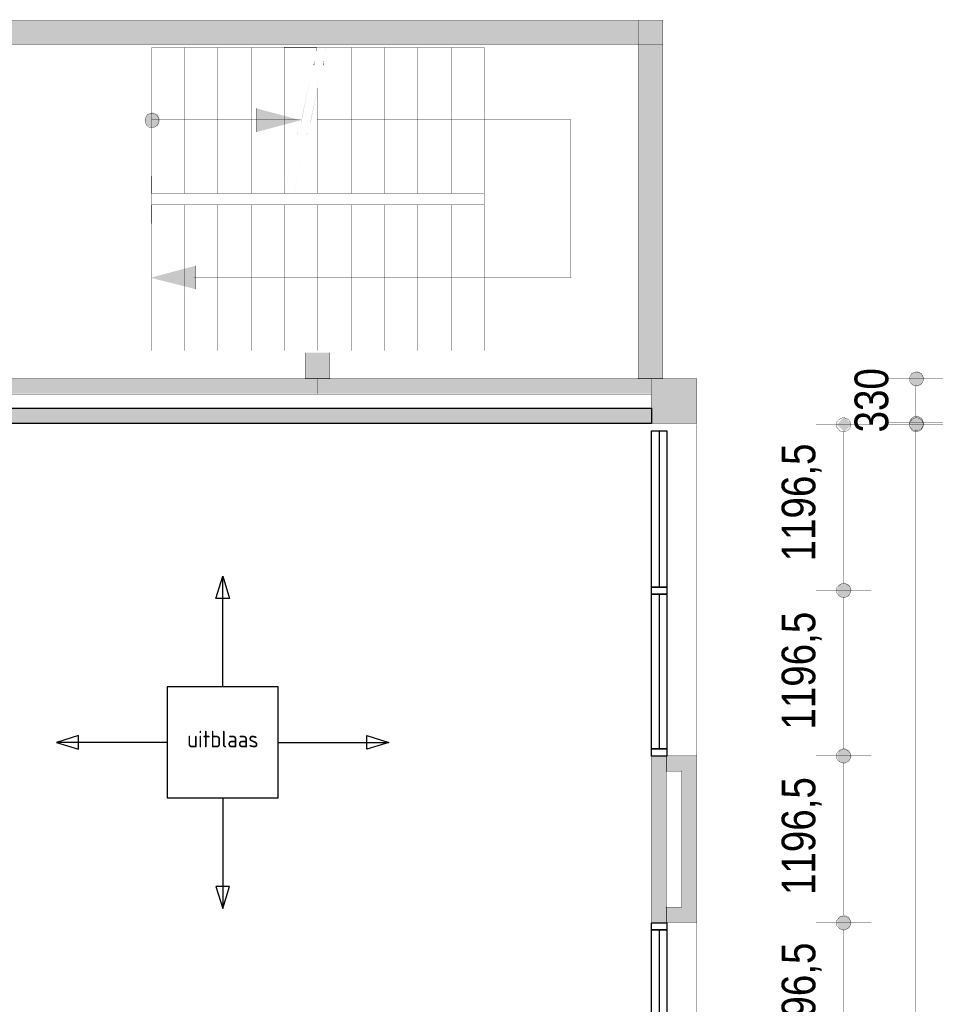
# Model space of a CAD drawing. Header units: millimetres. Extents: x 261 to 80476, y 988 to 41725.
# Tile 19 of 19: x 73819 to 80476, y 34629 to 41725. Entities that reach past the tile are written whole.
import ezdxf

# ---------------------------------------------------------------- set-up
doc = ezdxf.new("R2010")
doc.units = ezdxf.units.MM
doc.linetypes.add('ACAD_ISO02W100', pattern=[15, 12, -3])
for name, color, linetype in [('balken', 1, 'ACAD_ISO02W100'), ('H', 7, 'Continuous'), ('P', 7, 'Continuous'), ('T', 7, 'Continuous'), ('ventilatieopening', 3, 'Continuous')]:
    doc.layers.add(name, color=color, linetype=linetype)

# ---------------------------------------------------------------- blocks, each defined once
blk = doc.blocks.new('airco')
at = {"layer": 'ventilatieopening'}
for p, q in [((400, 800), (400, 1597.2)), ((0, 400), (-797.2, 400)), ((800, 400), (1597.2, 400)), ((400, 0), (400, -797.2))]:
    blk.add_line(p, q, dxfattribs=at)
for points in [[(400, 1597.2), (449.5, 1438.2), (350.5, 1438.2)], [(800, 800), (0, 800), (0, 0), (800, 0)], [(-797.2, 400), (-638.2, 350.5), (-638.2, 449.5)], [(1597.2, 400), (1438.2, 350.5), (1438.2, 449.5)], [(400, -797.2), (449.5, -638.2), (350.5, -638.2)]]:
    blk.add_lwpolyline(points, close=True, dxfattribs=at)
at = {"layer": 'balken', "insert": (143.8, 484.1), "char_height": 120, "width": 2608.178, "attachment_point": 1}
blk.add_mtext('{\\Fisocp|c0;uitblaas}', dxfattribs=at)

msp = doc.modelspace()

# ---------------------------------------------------------------- hatches: boundary and pattern name
msp.add_hatch(color=256).paths.add_polyline_path([(72377.1, 38926.1), (78372, 38926.1), (78372, 38815.8), (72377.1, 38815.8)])
at = {"layer": 'H', "linetype": 'Continuous'}
for points in [[(78454.1, 41545.9), (78454.1, 41720.5), (71076.2, 41720.5), (71076.2, 41545.9), (78454.1, 41545.9), (78454.1, 41545.9)], [(78275.8, 39140.1), (78275.8, 41720.5), (78454.1, 41720.5), (78454.1, 39140.1), (78275.8, 39140.1), (78275.8, 39140.1)], [(75962.6, 41528.1), (75959.2, 41499.6), (75955.5, 41503.1), (75962.6, 41528.1)], [(76030.5, 41528.1), (76023.2, 41499.6), (76023.2, 41503.1), (76030.5, 41528.1)], [(75944.8, 41435.4), (75941.4, 41396.2), (75937.7, 41399.8), (75944.8, 41435.4)], [(76012.5, 41435.4), (76009.1, 41396.2), (76005.4, 41399.8), (76012.5, 41435.4)], [(75912.9, 41307.1), (75848.6, 40982.8), (75845, 40986.4), (75912.9, 41307.1)], [(75980.6, 41307.1), (75916.3, 40982.8), (75912.9, 40986.4), (75980.6, 41307.1)], [(74832.8, 41000.5), (74815.1, 40961.3), (74772.2, 40947.2), (74736.7, 40961.3), (74718.7, 41000.5), (74736.7, 41043.4), (74772.2, 41057.7), (74815.1, 41043.4), (74832.8, 41000.5), (74832.8, 41000.5), (74832.8, 41000.5)], [(75845, 41000.5), (75524.3, 40918.7), (75524.3, 41086.2), (75845, 41000.5), (75845, 41000.5)], [(75524.3, 41086.2), (75848.6, 41000.5), (75524.3, 41086.2), (75524.3, 41086.2)], [(75845, 41000.5), (75524.3, 40915.1), (75524.3, 40918.7), (75845, 41000.5)], [(75827.2, 40925.8), (75820.1, 40890), (75820.1, 40893.6), (75827.2, 40925.8)], [(75894.9, 40925.8), (75887.8, 40890), (75887.8, 40893.6), (75894.9, 40925.8)], [(75795.1, 40790.4), (75727.4, 40473.1), (75727.4, 40476.6), (75795.1, 40790.4)], [(75863, 40790.4), (75795.1, 40473.1), (75795.1, 40476.6), (75863, 40790.4)], [(74768.6, 39867.2), (75089.5, 39952.6), (75089.5, 39781.7), (74768.6, 39867.2), (74768.6, 39867.2)], [(75089.5, 39952.6), (74772.2, 39863.5), (74768.6, 39867.2), (75089.5, 39952.6)], [(74768.6, 39867.2), (75093.1, 39781.7), (74768.6, 39863.5), (74768.6, 39867.2)], [(76055.3, 39140.1), (76055.3, 39325.4), (75877.1, 39325.4), (75877.1, 39140.1), (76055.3, 39140.1), (76055.3, 39140.1)], [(80339.8, 39140.1), (80322, 39097.3), (80286.2, 39079.5), (80247, 39097.3), (80232.9, 39140.1), (80247, 39175.7), (80286.2, 39193.5), (80322, 39175.7), (80339.8, 39140.1), (80339.8, 39140.1), (80339.8, 39140.1)], [(73567.5, 39140.1), (75962.6, 39140.1), (75962.6, 39029.6), (73567.5, 39029.6), (73567.5, 39140.1)], [(75962.6, 39140.1), (78368.6, 39140.1), (78368.6, 39029.6), (75962.6, 39029.6), (75962.6, 39140.1)], [(78368.6, 39140.1), (78700, 39140.1), (78700, 38815.8), (78368.6, 38815.8), (78368.6, 39140.1)], [(79815.8, 38808.5), (79762.5, 38755.2), (79708.9, 38808.5), (79762.5, 38862.1), (79815.8, 38808.5), (79815.8, 38808.5), (79815.8, 38808.5)], [(80339.8, 38819.2), (80322, 38776.6), (80286.2, 38758.6), (80247, 38776.6), (80232.9, 38819.2), (80247, 38855), (80286.2, 38872.8), (80322, 38855), (80339.8, 38819.2), (80339.8, 38819.2), (80339.8, 38819.2)], [(80339.8, 38808.5), (80286.2, 38755.2), (80232.9, 38808.5), (80286.2, 38862.1), (80339.8, 38808.5), (80339.8, 38808.5), (80339.8, 38808.5)], [(79815.8, 37614.5), (79798, 37571.9), (79762.5, 37557.5), (79723, 37571.9), (79708.9, 37614.5), (79723, 37653.7), (79762.5, 37668.1), (79798, 37653.7), (79815.8, 37614.5), (79815.8, 37614.5), (79815.8, 37614.5)], [(79815.8, 37614.5), (79798, 37571.9), (79762.5, 37557.5), (79723, 37571.9), (79708.9, 37614.5), (79723, 37653.7), (79762.5, 37668.1), (79798, 37653.7), (79815.8, 37614.5), (79815.8, 37614.5), (79815.8, 37614.5)], [(79815.8, 36417.1), (79798, 36381.3), (79762.5, 36363.5), (79723, 36381.3), (79708.9, 36417.1), (79723, 36459.7), (79762.5, 36477.7), (79798, 36459.7), (79815.8, 36417.1), (79815.8, 36417.1), (79815.8, 36417.1)], [(79815.8, 36417.1), (79798, 36381.3), (79762.5, 36363.5), (79723, 36381.3), (79708.9, 36417.1), (79723, 36459.7), (79762.5, 36477.7), (79798, 36459.7), (79815.8, 36417.1), (79815.8, 36417.1), (79815.8, 36417.1)], [(78368.6, 36420.5), (78479.1, 36420.5), (78479.1, 35219.4), (78368.6, 35219.4), (78368.6, 36420.5)], [(78479.1, 36310.2), (78479.1, 36420.5), (78700, 36420.5), (78700, 35219.4), (78479.1, 35219.4), (78479.1, 35330), (78589.4, 35330), (78589.4, 36310.2), (78479.1, 36310.2), (78479.1, 36310.2)], [(79815.8, 35215.8), (79798, 35176.6), (79762.5, 35162.5), (79723, 35176.6), (79708.9, 35215.8), (79723, 35258.6), (79762.5, 35273), (79798, 35258.6), (79815.8, 35215.8), (79815.8, 35215.8), (79815.8, 35215.8)], [(79815.8, 35215.8), (79798, 35176.6), (79762.5, 35162.5), (79723, 35176.6), (79708.9, 35215.8), (79723, 35258.6), (79762.5, 35273), (79798, 35258.6), (79815.8, 35215.8), (79815.8, 35215.8), (79815.8, 35215.8)]]:
    msp.add_hatch(color=256, dxfattribs=at).paths.add_polyline_path(points)

# ---------------------------------------------------------------- linework, layer by layer
msp.add_lwpolyline([(72377.1, 38926.1), (78372, 38926.1), (78372, 38815.8), (72377.1, 38815.8)], close=True)
at = {"layer": 'P', "const_width": 2.22}
for points in [[(71076.2, 41720.5), (78454.1, 41720.5)], [(78272.2, 41720.5), (78454.1, 41720.5)], [(78275.8, 41724.1), (78275.8, 39136.5)], [(78454.1, 41724.1), (78454.1, 41542.3)], [(78454.1, 41724.1), (78454.1, 39136.5)], [(71076.2, 41545.9), (78454.1, 41545.9)], [(74772.2, 41524.5), (77167.3, 41524.5), (77167.3, 40473.1), (74772.2, 40473.1), (74772.2, 41524.5)], [(74772.2, 41524.5), (75007.4, 41524.5), (75007.4, 40473.1), (74772.2, 40473.1), (74772.2, 41524.5)], [(75007.4, 41524.5), (75246.3, 41524.5), (75246.3, 40473.1), (75007.4, 40473.1), (75007.4, 41524.5)], [(75246.3, 41524.5), (75492.2, 41524.5), (75492.2, 40473.1), (75246.3, 40473.1), (75246.3, 41524.5)], [(75492.2, 41524.5), (75727.4, 41524.5), (75727.4, 40473.1), (75492.2, 40473.1), (75492.2, 41524.5)], [(75724, 41528.1), (75962.6, 41528.1)], [(76212.1, 41524.5), (76447.3, 41524.5), (76447.3, 40473.1), (76212.1, 40473.1), (76212.1, 41524.5)], [(76447.3, 41524.5), (76686.2, 41524.5), (76686.2, 40473.1), (76447.3, 40473.1), (76447.3, 41524.5)], [(76686.2, 41524.5), (76932.1, 41524.5), (76932.1, 40473.1), (76686.2, 40473.1), (76686.2, 41524.5)], [(76932.1, 41524.5), (77167.3, 41524.5), (77167.3, 40473.1), (76932.1, 40473.1), (76932.1, 41524.5)], [(75962.6, 41232.3), (75962.6, 40476.6)], [(75524.3, 41089.7), (75524.3, 40915.1)], [(74822.1, 41000.5), (74818.5, 40979.1), (74807.8, 40961.3), (74790, 40950.6), (74772.2, 40947.2), (74750.8, 40950.6), (74736.7, 40961.3), (74725.9, 40979.1), (74722.3, 41000.5), (74725.9, 41018.3), (74736.7, 41036.3), (74750.8, 41047), (74772.2, 41050.4), (74790, 41047), (74807.8, 41036.3), (74818.5, 41018.3), (74822.1, 41000.5), (74822.1, 41000.5), (74822.1, 41000.5)], [(74768.6, 41004.2), (75845, 41004.2)], [(74768.6, 41004.2), (75542.1, 41004.2)], [(75962.6, 41004.2), (77794.7, 41004.2)], [(77791.1, 41004.2), (77791.1, 39867.2)], [(74768.6, 40597.8), (74768.6, 40255.7)], [(77167.3, 40480.2), (77167.3, 40255.7)], [(74772.2, 40391.1), (77167.3, 40391.1), (77167.3, 39339.8), (74772.2, 39339.8), (74772.2, 40391.1)], [(75007.4, 40391.1), (75246.3, 40391.1), (75246.3, 39339.8), (75007.4, 39339.8), (75007.4, 40391.1)], [(75246.3, 40391.1), (75492.2, 40391.1), (75492.2, 39339.8), (75246.3, 39339.8), (75246.3, 40391.1)], [(75492.2, 40391.1), (75727.4, 40391.1), (75727.4, 39339.8), (75492.2, 39339.8), (75492.2, 40391.1)], [(75727.4, 40391.1), (75966.2, 40391.1), (75966.2, 39339.8), (75727.4, 39339.8), (75727.4, 40391.1)], [(75966.2, 40391.1), (76212.1, 40391.1), (76212.1, 39339.8), (75966.2, 39339.8), (75966.2, 40391.1)], [(76212.1, 40391.1), (76447.3, 40391.1), (76447.3, 39339.8), (76212.1, 39339.8), (76212.1, 40391.1)], [(76447.3, 40391.1), (76686.2, 40391.1), (76686.2, 39339.8), (76447.3, 39339.8), (76447.3, 40391.1)], [(76686.2, 40391.1), (76932.1, 40391.1), (76932.1, 39339.8), (76686.2, 39339.8), (76686.2, 40391.1)], [(76932.1, 40391.1), (77167.3, 40391.1), (77167.3, 39339.8), (76932.1, 39339.8), (76932.1, 40391.1)], [(75089.5, 39952.6), (75089.5, 39781.7)], [(75071.7, 39867.2), (77794.7, 39867.2)], [(73471.3, 39325.4), (78454.1, 39325.4)], [(75877.1, 39325.4), (76059, 39325.4)], [(75877.1, 39325.4), (75877.1, 39136.5)], [(76055.3, 39325.4), (76055.3, 39136.5)], [(80332.7, 39136.5), (80329, 39115.1), (80318.3, 39100.9), (80300.6, 39090.2), (80282.8, 39086.6), (80261.4, 39090.2), (80247, 39100.9), (80236.3, 39115.1), (80232.9, 39136.5), (80236.3, 39154.3), (80247, 39172.2), (80261.4, 39182.8), (80282.8, 39186.4), (80300.6, 39182.8), (80318.3, 39172.2), (80329, 39154.3), (80332.7, 39136.5), (80332.7, 39136.5), (80332.7, 39136.5)], [(73571.1, 39136.5), (75966.2, 39136.5), (75966.2, 39026), (73571.1, 39026), (73571.1, 39136.5)], [(75877.1, 39140.1), (76059, 39140.1)], [(75966.2, 39136.5), (78372, 39136.5), (78372, 39026), (75966.2, 39026), (75966.2, 39136.5)], [(78272.2, 39140.1), (78454.1, 39140.1)], [(78372, 39136.5), (78700, 39136.5), (78700, 38815.8), (78372, 38815.8), (78372, 39136.5)], [(80076.1, 39140.1), (80475.1, 39140.1)], [(80279.1, 39090.2), (80279.1, 38858.4)], [(79808.7, 38805.1), (79805.1, 38787.3), (79794.4, 38769.3), (79776.6, 38758.6), (79758.8, 38755.2), (79737.4, 38758.6), (79723, 38769.3), (79708.9, 38787.3), (79705.3, 38805.1), (79708.9, 38826.5), (79723, 38840.7), (79737.4, 38851.4), (79758.8, 38858.4), (79776.6, 38851.4), (79794.4, 38840.7), (79805.1, 38826.5), (79808.7, 38805.1), (79808.7, 38805.1), (79808.7, 38805.1)], [(80076.1, 38819.2), (80475.1, 38819.2)], [(80332.7, 38815.8), (80329, 38794.4), (80318.3, 38776.6), (80300.6, 38765.9), (80282.8, 38762.3), (80261.4, 38765.9), (80247, 38776.6), (80236.3, 38794.4), (80232.9, 38815.8), (80236.3, 38833.6), (80247, 38851.4), (80261.4, 38862.1), (80282.8, 38865.7), (80300.6, 38862.1), (80318.3, 38851.4), (80329, 38833.6), (80332.7, 38815.8), (80332.7, 38815.8), (80332.7, 38815.8)], [(80332.7, 38805.1), (80329, 38787.3), (80318.3, 38769.3), (80300.6, 38758.6), (80282.8, 38755.2), (80261.4, 38758.6), (80247, 38769.3), (80236.3, 38787.3), (80232.9, 38805.1), (80236.3, 38826.5), (80247, 38840.7), (80261.4, 38851.4), (80282.8, 38858.4), (80300.6, 38851.4), (80318.3, 38840.7), (80329, 38826.5), (80332.7, 38805.1), (80332.7, 38805.1), (80332.7, 38805.1)], [(78700, 38808.5), (78700, 36420.5)], [(79559.2, 38808.5), (79958.5, 38808.5)], [(79755.2, 38758.6), (79755.2, 37664.4)], [(80076.1, 38808.5), (80475.1, 38808.5)], [(80279.1, 38769.3), (80279.1, 4153.7)], [(79559.2, 37614.5), (79958.5, 37614.5)], [(79559.2, 37614.5), (79958.5, 37614.5)], [(79808.7, 37611.1), (79805.1, 37593.3), (79794.4, 37575.3), (79776.6, 37564.6), (79758.8, 37561.2), (79737.4, 37564.6), (79723, 37575.3), (79708.9, 37593.3), (79705.3, 37611.1), (79708.9, 37632.5), (79723, 37646.7), (79737.4, 37657.4), (79758.8, 37664.4), (79776.6, 37657.4), (79794.4, 37646.7), (79805.1, 37632.5), (79808.7, 37611.1), (79808.7, 37611.1), (79808.7, 37611.1)], [(79808.7, 37611.1), (79805.1, 37593.3), (79794.4, 37575.3), (79776.6, 37564.6), (79758.8, 37561.2), (79737.4, 37564.6), (79723, 37575.3), (79708.9, 37593.3), (79705.3, 37611.1), (79708.9, 37632.5), (79723, 37646.7), (79737.4, 37657.4), (79758.8, 37664.4), (79776.6, 37657.4), (79794.4, 37646.7), (79805.1, 37632.5), (79808.7, 37611.1), (79808.7, 37611.1), (79808.7, 37611.1)], [(79755.2, 37564.6), (79755.2, 36470.4)], [(78372, 36417.1), (78482.5, 36417.1), (78482.5, 35215.8), (78372, 35215.8), (78372, 36417.1)], [(78475.5, 36420.5), (78700, 36420.5)], [(78479.1, 36420.5), (78479.1, 36310.2)], [(78700, 36420.5), (78700, 35215.8)], [(79559.2, 36420.5), (79958.5, 36420.5)], [(79559.2, 36420.5), (79958.5, 36420.5)], [(79808.7, 36417.1), (79805.1, 36399.1), (79794.4, 36381.3), (79776.6, 36370.6), (79758.8, 36367.2), (79737.4, 36370.6), (79723, 36381.3), (79708.9, 36399.1), (79705.3, 36417.1), (79708.9, 36438.5), (79723, 36452.6), (79737.4, 36463.4), (79758.8, 36470.4), (79776.6, 36463.4), (79794.4, 36452.6), (79805.1, 36438.5), (79808.7, 36417.1), (79808.7, 36417.1), (79808.7, 36417.1)], [(79808.7, 36417.1), (79805.1, 36399.1), (79794.4, 36381.3), (79776.6, 36370.6), (79758.8, 36367.2), (79737.4, 36370.6), (79723, 36381.3), (79708.9, 36399.1), (79705.3, 36417.1), (79708.9, 36438.5), (79723, 36452.6), (79737.4, 36463.4), (79758.8, 36470.4), (79776.6, 36463.4), (79794.4, 36452.6), (79805.1, 36438.5), (79808.7, 36417.1), (79808.7, 36417.1), (79808.7, 36417.1)], [(79755.2, 36370.6), (79755.2, 35269.4)], [(78475.5, 36310.2), (78589.4, 36310.2)], [(78589.4, 36313.6), (78589.4, 35326.3)], [(78475.5, 35330), (78589.4, 35330)], [(78479.1, 35330), (78479.1, 35215.8)], [(78475.5, 35219.4), (78700, 35219.4)], [(78700, 35219.4), (78700, 32827.8)], [(79559.2, 35219.4), (79958.5, 35219.4)], [(79559.2, 35219.4), (79958.5, 35219.4)], [(79808.7, 35215.8), (79805.1, 35194.6), (79794.4, 35180.2), (79776.6, 35169.5), (79758.8, 35162.5), (79737.4, 35169.5), (79723, 35180.2), (79708.9, 35194.6), (79705.3, 35215.8), (79708.9, 35233.8), (79723, 35251.6), (79737.4, 35262.3), (79758.8, 35265.7), (79776.6, 35262.3), (79794.4, 35251.6), (79805.1, 35233.8), (79808.7, 35215.8), (79808.7, 35215.8), (79808.7, 35215.8)], [(79808.7, 35215.8), (79805.1, 35194.6), (79794.4, 35180.2), (79776.6, 35169.5), (79758.8, 35162.5), (79737.4, 35169.5), (79723, 35180.2), (79708.9, 35194.6), (79705.3, 35215.8), (79708.9, 35233.8), (79723, 35251.6), (79737.4, 35262.3), (79758.8, 35265.7), (79776.6, 35262.3), (79794.4, 35251.6), (79805.1, 35233.8), (79808.7, 35215.8), (79808.7, 35215.8), (79808.7, 35215.8)], [(79755.2, 35169.5), (79755.2, 34075.3)]]:
    msp.add_lwpolyline(points, dxfattribs=at)
at = {"layer": 'P'}
for points in [[(3947.8, 38926.1), (78372, 38926.1), (78372, 38815.8), (3947.8, 38815.8), (3947.8, 38926.1)], [(78372, 38762.3), (78482.5, 38762.3), (78482.5, 37635.9), (78372, 37635.9), (78372, 38762.3)], [(78429.2, 38758.6), (78429.2, 37639.6)], [(78372, 37635.9), (78482.5, 37635.9), (78482.5, 37586), (78372, 37586), (78372, 37635.9)], [(78372, 37586), (78482.5, 37586), (78482.5, 36470.4), (78372, 36470.4), (78372, 37586)], [(78429.2, 37589.7), (78429.2, 36470.4)], [(78372, 36470.4), (78482.5, 36470.4), (78482.5, 36417.1), (78372, 36417.1), (78372, 36470.4)], [(78372, 35215.8), (78482.5, 35215.8), (78482.5, 35165.9), (78372, 35165.9), (78372, 35215.8)], [(78372, 35165.9), (78482.5, 35165.9), (78482.5, 34046.9), (78372, 34046.9), (78372, 35165.9)], [(78429.2, 35169.5), (78429.2, 34046.9)]]:
    msp.add_lwpolyline(points, dxfattribs=at)

# ---------------------------------------------------------------- block references
msp.add_blockref('airco', (74882.1, 36116.3))

# ---------------------------------------------------------------- texts
at = {"layer": 'T', "char_height": 242.479, "attachment_point": 1, "rotation": 90}
for s, insert in [('{\\fArial Narrow|b0|i0|c0|p18;330}', (79836.6, 38750.5)), ('{\\fArial Narrow|b0|i0|c0|p18;1196,5}', (79311.2, 37821)), ('{\\fArial Narrow|b0|i0|c0|p18;1196,5}', (79311.2, 36608.6)), ('{\\fArial Narrow|b0|i0|c0|p18;1196,5}', (79311.2, 35416.5)), ('{\\fArial Narrow|b0|i0|c0|p18;1196,5}', (79311.2, 34224.3))]:
    msp.add_mtext(s, dxfattribs=dict(at, insert=insert))

doc.saveas('drawing.dxf')
